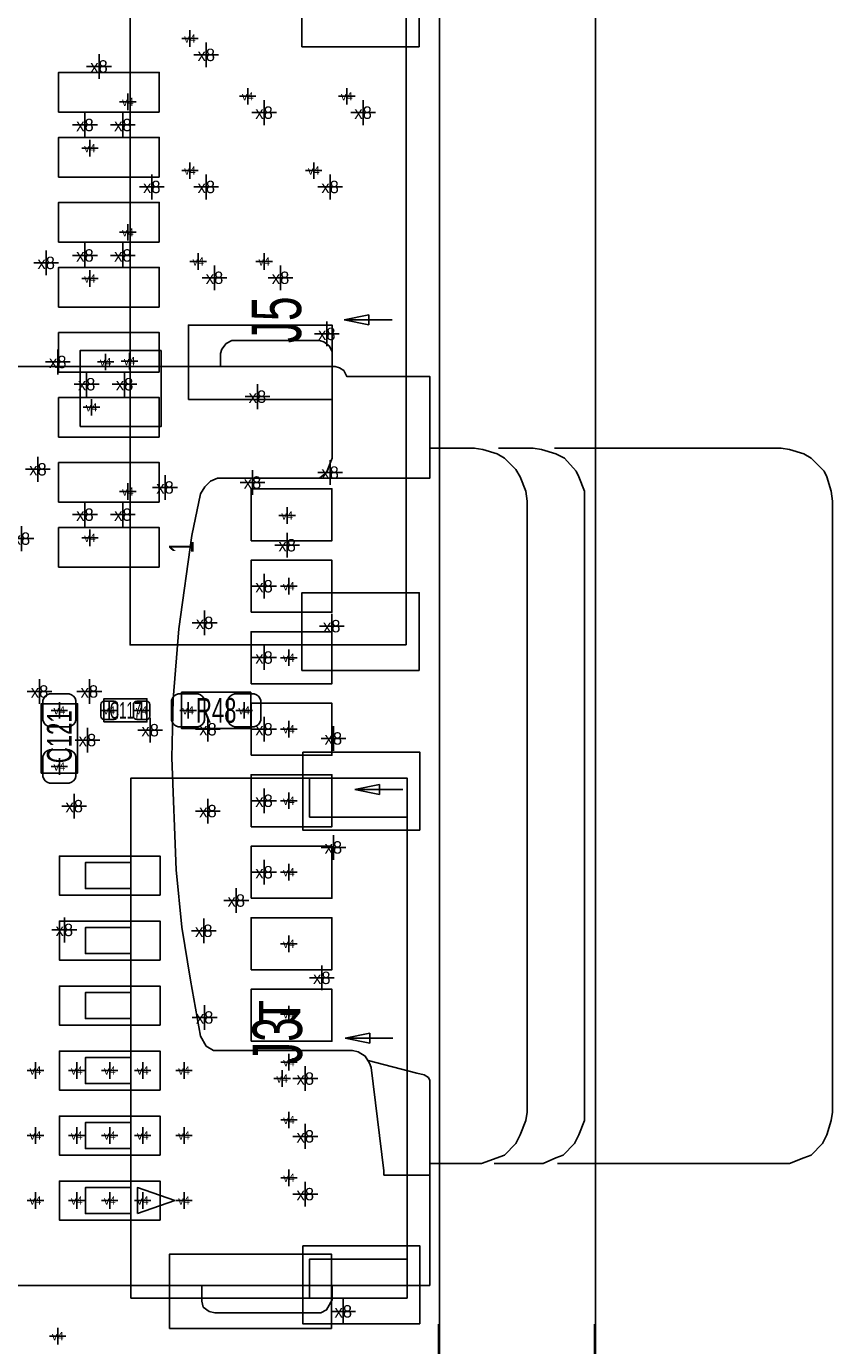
# Model space of a CAD drawing. Extents: x -84 to 336, y -47 to 250.
# Tile 34 of 40: x 16 to 28, y 8 to 29. Entities that reach past the tile are written whole.
import ezdxf
from ezdxf.enums import TextEntityAlignment as Align

# ---------------------------------------------------------------- set-up
doc = ezdxf.new("R2010")
doc.units = 0
for name, color, linetype in [('BG_OUTLINE', 7, 'CONTINUOUS'), ('BG_PANEL', 7, 'CONTINUOUS'), ('MA_NCLEGEND-1-2', 7, 'CONTINUOUS'), ('MA_NCLEGEND-14-15', 7, 'CONTINUOUS'), ('MA_NCLEGEND-15-16', 7, 'CONTINUOUS'), ('MA_NCLEGEND-2-3', 7, 'CONTINUOUS'), ('MA_NCLEGEND-3-14', 7, 'CONTINUOUS'), ('PG_ASSEMBLY_BOTTOM', 7, 'CONTINUOUS'), ('PG_ASSEMBLY_TOP', 7, 'CONTINUOUS'), ('PIN_BOTTOM', 7, 'CONTINUOUS'), ('PIN_TOP', 7, 'CONTINUOUS'), ('RD_ASSEMBLY_TOP', 7, 'CONTINUOUS')]:
    doc.layers.add(name, color=color, linetype=linetype)

# ---------------------------------------------------------------- blocks, each defined once
blk = doc.blocks.new('FIGURE_CROSS')
for points in [[(-0.5, 0), (0.5, 0)], [(0, 0.5), (0, -0.5)]]:
    blk.add_lwpolyline(points)

msp = doc.modelspace()

# ---------------------------------------------------------------- linework, layer by layer
at = {"layer": 'BG_OUTLINE'}
msp.add_lwpolyline([(21.949918, -1.185672), (19.535648, -3.599942), (-33.63595, -3.599942), (-36.049966, -1.185672), (-36.049966, 41.985946), (-33.63595, 44.399962), (19.535648, 44.399962), (21.949918, 41.985946)], close=True, dxfattribs=at)
at = {"layer": 'BG_PANEL'}
msp.add_lwpolyline([(24.349964, 42.979848), (24.349964, -2.179828), (20.529804, -5.999988), (-34.630106, -5.999988), (-38.450012, -2.179828), (-38.450012, 42.979848), (-34.630106, 46.800008), (20.529804, 46.800008)], close=True, dxfattribs=at)
msp.add_lwpolyline([(21.936964, 8.641334), (21.936964, 6.641338, 1.000038), (24.336756, 6.641338), (24.336756, 8.641334)], format="xyb", dxfattribs=at)
at = {"layer": 'PG_ASSEMBLY_BOTTOM'}
for points in [[(20.10283, 21.655786), (21.801328, 21.655786), (21.801328, 23.22195), (20.52193, 23.22195), (20.477734, 23.310342), (20.41144, 23.354284), (20.3454, 23.376382), (20.301204, 23.376382), (20.301204, 23.597108), (20.257262, 23.685246), (20.16887, 23.75154), (20.10283, 23.773384), (18.757138, 23.773384), (18.668746, 23.729442), (18.602706, 23.641304), (18.580608, 23.57501), (18.580608, 23.376382)], [(21.801328, 9.235948), (21.801328, 10.9347), (21.095462, 10.9347), (21.094954, 11.000994), (20.896834, 12.589002), (20.874736, 12.655296), (20.808696, 12.765532), (20.69846, 12.831826), (20.610068, 12.85367), (18.470372, 12.85367), (18.359882, 12.919964), (18.271744, 13.074396), (18.117312, 13.934694), (17.984978, 14.75105), (17.89684, 15.633446), (17.830546, 17.354042), (17.852644, 18.258536), (17.940782, 19.33956), (18.13941, 20.77339), (18.271744, 21.413216), (18.338038, 21.523452), (18.426176, 21.61159), (18.536412, 21.655786), (20.10283, 21.655786), (20.213066, 21.743924), (20.301204, 21.96465), (20.301204, 23.376382), (14.278864, 23.376382)], [(21.801328, 11.110976), (22.595332, 11.110976), (22.948392, 11.243564), (23.124922, 11.41984), (23.191216, 11.552174), (23.279354, 11.7729), (23.301452, 11.905234), (23.301452, 21.302726), (23.279354, 21.457158), (23.191216, 21.677884), (23.124922, 21.78812), (22.948392, 21.96465), (22.838156, 22.03069), (22.617684, 22.096984), (22.485096, 22.119082), (21.801328, 22.119082)], [(22.79396, 11.110976), (23.544022, 11.110976), (23.74265, 11.199368), (23.852886, 11.243564), (24.029416, 11.41984), (24.095456, 11.552174), (24.183848, 11.7729), (24.183848, 21.457158), (24.095456, 21.677884), (24.051514, 21.766022), (23.874984, 21.96465), (23.74265, 22.03069), (23.522178, 22.096984), (23.38959, 22.119082), (22.860254, 22.119082)], [(23.764748, 11.110976), (27.338274, 11.110976), (27.559, 11.199368), (27.669236, 11.243564), (27.845766, 11.41984), (27.91206, 11.552174), (27.9781, 11.7729), (28.000198, 11.905234), (28.000198, 21.302726), (27.9781, 21.457158), (27.91206, 21.677884), (27.867864, 21.766022), (27.669236, 21.96465), (27.559, 22.03069), (27.338274, 22.096984), (27.20594, 22.119082), (23.720552, 22.119082)], [(21.02866, 16.941292), (20.64766, 16.865092)], [(20.64766, 16.865092), (21.02866, 16.788892)], [(21.38426, 16.865092), (20.64766, 16.865092)], [(21.02866, 16.788892), (21.02866, 16.941292)], [(21.801328, 10.9347), (21.801328, 12.390628), (21.77923, 12.43457), (21.712936, 12.478766), (21.6027, 12.500864), (20.852638, 12.699492)], [(7.10946, 9.235948), (21.801328, 9.235948)], [(20.301204, 9.235948), (20.301204, 9.015476), (20.213066, 8.861044), (20.124674, 8.816848), (18.49247, 8.816848), (18.404078, 8.838946), (18.31594, 8.904986), (18.293842, 8.993378), (18.293842, 9.235948)]]:
    msp.add_lwpolyline(points, dxfattribs=at)
at = {"layer": 'PG_ASSEMBLY_TOP'}
for points in [[(21.438108, 19.092164), (21.438108, 29.092144), (17.18818, 29.092144), (17.18818, 19.092164)], [(19.04746, 18.363692), (17.98066, 18.363692), (17.98066, 17.804892), (19.04746, 17.804892)], [(15.82166, 18.185892), (15.82166, 17.119092), (16.38046, 17.119092), (16.38046, 18.185892)], [(21.450808, 9.043162), (21.450808, 17.043146), (17.20088, 17.043146), (17.20088, 9.043162)], [(21.450808, 16.443198), (19.950684, 16.443198), (19.950684, 17.043146), (21.450808, 17.043146)], [(17.20088, 15.343124), (17.20088, 15.743174), (16.500856, 15.743174), (16.500856, 15.343124)], [(17.20088, 14.343126), (17.20088, 14.743176), (16.500856, 14.743176), (16.500856, 14.343126)], [(17.20088, 13.343128), (17.20088, 13.743178), (16.500856, 13.743178), (16.500856, 13.343128)], [(17.20088, 12.34313), (17.20088, 12.74318), (16.500856, 12.74318), (16.500856, 12.34313)], [(17.20088, 11.343132), (17.20088, 11.743182), (16.500856, 11.743182), (16.500856, 11.343132)], [(17.20088, 10.343134), (17.20088, 10.743184), (16.500856, 10.743184), (16.500856, 10.343134)], [(21.450808, 9.043162), (19.950684, 9.043162), (19.950684, 9.64311), (21.450808, 9.64311)]]:
    msp.add_lwpolyline(points, close=True, dxfattribs=at)
for points in [[(20.484084, 24.092154), (20.865084, 24.168354)], [(20.865084, 24.168354), (20.865084, 24.015954)], [(21.220684, 24.092154), (20.484084, 24.092154)], [(20.865084, 24.015954), (20.484084, 24.092154)], [(16.78686, 17.906492), (17.44726, 17.906492), (17.44726, 18.262092), (16.78686, 18.262092), (16.78686, 17.906492)], [(20.496784, 13.043154), (20.877784, 13.119354)], [(21.233384, 13.043154), (20.496784, 13.043154)], [(20.877784, 12.966954), (20.496784, 13.043154)], [(20.877784, 13.119354), (20.877784, 12.966954)], [(17.300702, 10.343134), (17.300702, 10.743184), (17.875758, 10.543032), (17.300702, 10.343134)]]:
    msp.add_lwpolyline(points, dxfattribs=at)
at = {"layer": 'PIN_BOTTOM'}
for points in [[(18.087594, 22.867366), (20.297394, 22.867366), (20.297394, 24.010366), (18.087594, 24.010366)], [(16.420338, 22.449536), (17.664938, 22.449536), (17.664938, 23.617936), (16.420338, 23.617936)], [(19.050254, 20.693634), (20.294854, 20.693634), (20.294854, 21.493734), (19.050254, 21.493734)], [(19.050254, 19.593814), (20.294854, 19.593814), (20.294854, 20.393914), (19.050254, 20.393914)], [(19.050254, 18.49374), (20.294854, 18.49374), (20.294854, 19.29384), (19.050254, 19.29384)], [(19.050254, 17.393666), (20.294854, 17.393666), (20.294854, 18.193766), (19.050254, 18.193766)], [(19.050254, 16.293846), (20.294854, 16.293846), (20.294854, 17.093946), (19.050254, 17.093946)], [(19.050254, 15.193772), (20.294854, 15.193772), (20.294854, 15.993872), (19.050254, 15.993872)], [(19.050254, 14.093698), (20.294854, 14.093698), (20.294854, 14.893798), (19.050254, 14.893798)], [(19.050254, 12.993624), (20.294854, 12.993624), (20.294854, 13.793724), (19.050254, 13.793724)], [(17.798034, 8.577326), (20.287234, 8.577326), (20.287234, 9.720326), (17.798034, 9.720326)]]:
    msp.add_lwpolyline(points, close=True, dxfattribs=at)
at = {"layer": 'PIN_TOP'}
for points in [[(21.637752, 28.292044), (19.834352, 28.292044), (19.834352, 29.485844), (21.637752, 29.485844)], [(17.63776, 27.287474), (16.08836, 27.287474), (16.08836, 27.897074), (17.63776, 27.897074)], [(17.63776, 26.287476), (16.08836, 26.287476), (16.08836, 26.897076), (17.63776, 26.897076)], [(17.63776, 25.287478), (16.08836, 25.287478), (16.08836, 25.897078), (17.63776, 25.897078)], [(17.63776, 24.28748), (16.08836, 24.28748), (16.08836, 24.89708), (17.63776, 24.89708)], [(17.63776, 23.287228), (16.08836, 23.287228), (16.08836, 23.896828), (17.63776, 23.896828)], [(17.63776, 22.28723), (16.08836, 22.28723), (16.08836, 22.89683), (17.63776, 22.89683)], [(17.63776, 21.287232), (16.08836, 21.287232), (16.08836, 21.896832), (17.63776, 21.896832)], [(17.63776, 20.287234), (16.08836, 20.287234), (16.08836, 20.896834), (17.63776, 20.896834)], [(21.637752, 18.698464), (19.834352, 18.698464), (19.834352, 19.892264), (21.637752, 19.892264)], [(21.648801, 16.239998), (19.848703, 16.239998), (19.848703, 17.439894), (21.648801, 17.439894)], [(17.650714, 15.243302), (16.100806, 15.243302), (16.100806, 15.84325), (17.650714, 15.84325)], [(17.650714, 14.243304), (16.100806, 14.243304), (16.100806, 14.843252), (17.650714, 14.843252)], [(17.650714, 13.243306), (16.100806, 13.243306), (16.100806, 13.843254), (17.650714, 13.843254)], [(17.650714, 12.243054), (16.100806, 12.243054), (16.100806, 12.843002), (17.650714, 12.843002)], [(17.650714, 11.243056), (16.100806, 11.243056), (16.100806, 11.843004), (17.650714, 11.843004)], [(17.650714, 10.243058), (16.100806, 10.243058), (16.100806, 10.843006), (17.650714, 10.843006)], [(21.648801, 8.646414), (19.848703, 8.646414), (19.848703, 9.84631), (21.648801, 9.84631)]]:
    msp.add_lwpolyline(points, close=True, dxfattribs=at)
for points in [[(15.84706, 18.236692), (15.84706, 17.931892, 0.294587), (15.94866, 17.830292), (16.25346, 17.830292, 0.294587), (16.35506, 17.931892), (16.35506, 18.236692, 0.294587), (16.25346, 18.338292), (15.94866, 18.338292, 0.294587)], [(18.23466, 18.338292), (17.92986, 18.338292, 0.294587), (17.82826, 18.236692), (17.82826, 17.931892, 0.294587), (17.92986, 17.830292), (18.23466, 17.830292, 0.294587), (18.33626, 17.931892), (18.33626, 18.236692, 0.294587)], [(19.09826, 18.338292), (18.79346, 18.338292, 0.294587), (18.69186, 18.236692), (18.69186, 17.931892, 0.294587), (18.79346, 17.830292), (19.09826, 17.830292, 0.294587), (19.19986, 17.931892), (19.19986, 18.236692, 0.294587)], [(16.740124, 18.173192, -0.414214), (16.790924, 18.223992), (16.943324, 18.223992, -0.414214), (16.994124, 18.173192), (16.994124, 17.995392, -0.414214), (16.943324, 17.944592), (16.790924, 17.944592, -0.414214), (16.740124, 17.995392)], [(17.239996, 18.173192, -0.414214), (17.290796, 18.223992), (17.443196, 18.223992, -0.414214), (17.493996, 18.173192), (17.493996, 17.995392, -0.414214), (17.443196, 17.944592), (17.290796, 17.944592, -0.414214), (17.239996, 17.995392)], [(15.84706, 17.373092), (15.84706, 17.068292, 0.294587), (15.94866, 16.966692), (16.25346, 16.966692, 0.294587), (16.35506, 17.068292), (16.35506, 17.373092, 0.294587), (16.25346, 17.474692), (15.94866, 17.474692, 0.294587)]]:
    msp.add_lwpolyline(points, format="xyb", close=True, dxfattribs=at)

# ---------------------------------------------------------------- block references
at = {"layer": 'MA_NCLEGEND-1-2', "xscale": 0.254, "yscale": 0.254}
for p in [(18.1102, 28.419552), (18.9992, 27.530552), (20.5232, 27.530552), (17.15516, 27.444954), (16.57096, 26.733754), (18.1102, 26.387552), (20.0152, 26.387552), (17.15516, 25.438354), (18.2372, 24.990552), (19.2532, 24.990552), (16.57096, 24.727154), (17.18056, 23.457154), (16.59636, 22.745954), (17.15516, 21.450554), (16.57096, 20.739354), (16.10106, 18.084292), (16.867124, 18.084292), (17.366996, 18.084292), (18.08226, 18.084292), (18.94586, 18.084292), (16.10106, 17.220692), (19.6342, 12.671552), (15.73276, 12.543028), (16.36776, 12.543028), (16.87576, 12.543028), (17.38376, 12.543028), (18.01876, 12.543028), (19.6342, 11.782552), (15.73276, 11.54303), (16.36776, 11.54303), (16.87576, 11.54303), (17.38376, 11.54303), (18.01876, 11.54303), (19.6342, 10.893552), (15.73276, 10.543032), (16.36776, 10.543032), (16.87576, 10.543032), (17.38376, 10.543032), (18.01876, 10.543032), (16.07566, 8.457692)]:
    msp.add_blockref('FIGURE_CROSS', p, dxfattribs=at)
at = {"layer": 'MA_NCLEGEND-14-15', "xscale": 0.254, "yscale": 0.254}
for p in [(18.1102, 28.419552), (18.9992, 27.530552), (20.5232, 27.530552), (18.1102, 26.387552), (20.0152, 26.387552), (18.2372, 24.990552), (19.2532, 24.990552), (16.81226, 23.443692), (19.60626, 21.081492), (19.63166, 19.993864), (19.63166, 18.89379), (19.63166, 17.793716), (19.63166, 16.693896), (19.63166, 15.593822), (19.63166, 14.493748), (19.63166, 13.410692), (19.53006, 12.420092), (19.6342, 11.782552), (19.6342, 10.893552), (16.07566, 8.457692)]:
    msp.add_blockref('FIGURE_CROSS', p, dxfattribs=at)
at = {"layer": 'MA_NCLEGEND-15-16', "xscale": 0.254, "yscale": 0.254}
for p in [(18.1102, 28.419552), (18.9992, 27.530552), (20.5232, 27.530552), (18.1102, 26.387552), (20.0152, 26.387552), (18.2372, 24.990552), (19.2532, 24.990552), (16.81226, 23.443692), (19.60626, 21.081492), (19.63166, 19.993864), (19.63166, 18.89379), (19.63166, 17.793716), (19.63166, 16.693896), (19.63166, 15.593822), (19.63166, 14.493748), (19.63166, 13.410692), (19.53006, 12.420092), (19.6342, 11.782552), (19.6342, 10.893552), (16.07566, 8.457692)]:
    msp.add_blockref('FIGURE_CROSS', p, dxfattribs=at)
at = {"layer": 'MA_NCLEGEND-2-3', "xscale": 0.254, "yscale": 0.254}
for p in [(18.1102, 28.419552), (18.9992, 27.530552), (20.5232, 27.530552), (17.15516, 27.444954), (16.57096, 26.733754), (18.1102, 26.387552), (20.0152, 26.387552), (17.15516, 25.438354), (18.2372, 24.990552), (19.2532, 24.990552), (16.57096, 24.727154), (17.18056, 23.457154), (16.59636, 22.745954), (17.15516, 21.450554), (16.57096, 20.739354), (16.10106, 18.084292), (16.867124, 18.084292), (18.08226, 18.084292), (18.94586, 18.084292), (19.6342, 12.671552), (15.73276, 12.543028), (16.36776, 12.543028), (16.87576, 12.543028), (17.38376, 12.543028), (18.01876, 12.543028), (19.6342, 11.782552), (15.73276, 11.54303), (16.36776, 11.54303), (16.87576, 11.54303), (17.38376, 11.54303), (18.01876, 11.54303), (19.6342, 10.893552), (15.73276, 10.543032), (16.36776, 10.543032), (16.87576, 10.543032), (17.38376, 10.543032), (18.01876, 10.543032), (16.07566, 8.457692)]:
    msp.add_blockref('FIGURE_CROSS', p, dxfattribs=at)
at = {"layer": 'MA_NCLEGEND-3-14', "xscale": 0.381, "yscale": 0.381}
for p in [(18.36166, 28.168092), (16.71066, 27.990292), (19.25066, 27.279092), (20.77466, 27.279092), (16.49476, 27.089354), (17.07896, 27.089354), (17.52346, 26.136092), (18.36166, 26.136092), (20.26666, 26.136092), (16.49476, 25.082754), (17.07896, 25.082754), (15.89786, 24.967692), (18.48866, 24.739092), (19.50466, 24.739092), (20.21586, 23.875492), (16.07566, 23.443692), (16.52016, 23.101554), (17.10436, 23.101554), (19.14906, 22.910292), (15.77086, 21.792692), (20.26666, 21.741892), (19.07286, 21.589492), (17.72666, 21.513292), (16.49476, 21.094954), (17.07896, 21.094954), (15.51686, 20.725892), (19.60626, 20.624292), (19.25066, 19.993864), (18.33626, 19.430492), (20.29206, 19.379692), (19.25066, 18.897092), (15.79626, 18.374868), (16.562324, 18.374868), (17.49806, 17.779492), (18.38706, 17.793716), (19.25066, 17.793716), (16.53286, 17.627092), (20.31746, 17.652492), (19.25066, 16.693896), (16.32966, 16.611092), (18.38706, 16.534892), (20.31746, 15.976092), (19.25066, 15.593822), (18.823432, 15.15872), (16.17726, 14.706092), (18.32356, 14.693392), (20.13966, 13.969492), (18.33626, 13.359892), (19.88566, 12.420092), (19.88566, 11.531092), (19.88566, 10.642092), (20.46986, 8.838692)]:
    msp.add_blockref('FIGURE_CROSS', p, dxfattribs=at)

# ---------------------------------------------------------------- texts
at = {"layer": 'MA_NCLEGEND-1-2'}
for p in [(18.1102, 28.419552), (17.15516, 27.444954), (18.9992, 27.530552), (20.5232, 27.530552), (16.57096, 26.733754), (18.1102, 26.387552), (20.0152, 26.387552), (17.15516, 25.438354), (18.2372, 24.990552), (19.2532, 24.990552), (16.57096, 24.727154), (17.18056, 23.457154), (16.59636, 22.745954), (17.15516, 21.450554), (16.57096, 20.739354), (16.10106, 18.084292), (16.867124, 18.084292), (17.366996, 18.084292), (18.08226, 18.084292), (18.94586, 18.084292), (16.10106, 17.220692), (15.73276, 12.543028), (16.36776, 12.543028), (16.87576, 12.543028), (17.38376, 12.543028), (18.01876, 12.543028), (19.6342, 12.671552), (19.6342, 11.782552), (15.73276, 11.54303), (16.36776, 11.54303), (16.87576, 11.54303), (17.38376, 11.54303), (18.01876, 11.54303), (19.6342, 10.893552), (15.73276, 10.543032), (16.36776, 10.543032), (16.87576, 10.543032), (17.38376, 10.543032), (18.01876, 10.543032), (16.07566, 8.457692)]:
    msp.add_text('v4', height=0.127, dxfattribs=at).set_placement(p, align=Align.MIDDLE_CENTER)
at = {"layer": 'MA_NCLEGEND-14-15'}
for p in [(18.1102, 28.419552), (18.9992, 27.530552), (20.5232, 27.530552), (18.1102, 26.387552), (20.0152, 26.387552), (18.2372, 24.990552), (19.2532, 24.990552), (16.81226, 23.443692), (19.60626, 21.081492), (19.63166, 19.993864), (19.63166, 18.89379), (19.63166, 17.793716), (19.63166, 16.693896), (19.63166, 15.593822), (19.63166, 14.493748), (19.63166, 13.410692), (19.53006, 12.420092), (19.6342, 11.782552), (19.6342, 10.893552), (16.07566, 8.457692)]:
    msp.add_text('v4', height=0.127, dxfattribs=at).set_placement(p, align=Align.MIDDLE_CENTER)
at = {"layer": 'MA_NCLEGEND-15-16'}
for p in [(18.1102, 28.419552), (18.9992, 27.530552), (20.5232, 27.530552), (18.1102, 26.387552), (20.0152, 26.387552), (18.2372, 24.990552), (19.2532, 24.990552), (16.81226, 23.443692), (19.60626, 21.081492), (19.63166, 19.993864), (19.63166, 18.89379), (19.63166, 17.793716), (19.63166, 16.693896), (19.63166, 15.593822), (19.63166, 14.493748), (19.63166, 13.410692), (19.53006, 12.420092), (19.6342, 11.782552), (19.6342, 10.893552), (16.07566, 8.457692)]:
    msp.add_text('v4', height=0.127, dxfattribs=at).set_placement(p, align=Align.MIDDLE_CENTER)
at = {"layer": 'MA_NCLEGEND-2-3'}
for p in [(18.1102, 28.419552), (17.15516, 27.444954), (18.9992, 27.530552), (20.5232, 27.530552), (16.57096, 26.733754), (18.1102, 26.387552), (20.0152, 26.387552), (17.15516, 25.438354), (18.2372, 24.990552), (19.2532, 24.990552), (16.57096, 24.727154), (17.18056, 23.457154), (16.59636, 22.745954), (17.15516, 21.450554), (16.57096, 20.739354), (16.10106, 18.084292), (16.867124, 18.084292), (18.08226, 18.084292), (18.94586, 18.084292), (15.73276, 12.543028), (16.36776, 12.543028), (16.87576, 12.543028), (17.38376, 12.543028), (18.01876, 12.543028), (19.6342, 12.671552), (19.6342, 11.782552), (15.73276, 11.54303), (16.36776, 11.54303), (16.87576, 11.54303), (17.38376, 11.54303), (18.01876, 11.54303), (19.6342, 10.893552), (15.73276, 10.543032), (16.36776, 10.543032), (16.87576, 10.543032), (17.38376, 10.543032), (18.01876, 10.543032), (16.07566, 8.457692)]:
    msp.add_text('v4', height=0.127, dxfattribs=at).set_placement(p, align=Align.MIDDLE_CENTER)
at = {"layer": 'MA_NCLEGEND-3-14'}
for p in [(18.36166, 28.168092), (16.71066, 27.990292), (19.25066, 27.279092), (20.77466, 27.279092), (16.49476, 27.089354), (17.07896, 27.089354), (17.52346, 26.136092), (18.36166, 26.136092), (20.26666, 26.136092), (16.49476, 25.082754), (17.07896, 25.082754), (15.89786, 24.967692), (18.48866, 24.739092), (19.50466, 24.739092), (20.21586, 23.875492), (16.07566, 23.443692), (16.52016, 23.101554), (17.10436, 23.101554), (19.14906, 22.910292), (15.77086, 21.792692), (20.26666, 21.741892), (17.72666, 21.513292), (19.07286, 21.589492), (16.49476, 21.094954), (17.07896, 21.094954), (15.51686, 20.725892), (19.60626, 20.624292), (19.25066, 19.993864), (18.33626, 19.430492), (20.29206, 19.379692), (19.25066, 18.897092), (15.79626, 18.374868), (16.562324, 18.374868), (17.49806, 17.779492), (18.38706, 17.793716), (19.25066, 17.793716), (16.53286, 17.627092), (20.31746, 17.652492), (16.32966, 16.611092), (19.25066, 16.693896), (18.38706, 16.534892), (20.31746, 15.976092), (19.25066, 15.593822), (18.823432, 15.15872), (16.17726, 14.706092), (18.32356, 14.693392), (20.13966, 13.969492), (18.33626, 13.359892), (19.88566, 12.420092), (19.88566, 11.531092), (19.88566, 10.642092), (20.46986, 8.838692)]:
    msp.add_text('x8', height=0.1905, dxfattribs=at).set_placement(p, align=Align.MIDDLE_CENTER)
at = {"layer": 'PG_ASSEMBLY_BOTTOM', "text_generation_flag": 2, "width": 0.8784}
msp.add_text('1', height=0.635, rotation=270, dxfattribs=at).set_placement((19.172682, 13.443712), align=Align.CENTER)
at = {"layer": 'PG_ASSEMBLY_TOP', "width": 0.666667}
msp.add_text('1', height=0.381, rotation=90, dxfattribs=at).set_placement((18.167858, 20.595336), align=Align.CENTER)
at = {"layer": 'RD_ASSEMBLY_TOP', "width": 0.666667}
for s, height, p in [('J5', 0.762, (19.821144, 24.092154)), ('C121', 0.381, (16.29156, 17.677892)), ('J3', 0.762, (19.83486, 13.004292))]:
    msp.add_text(s, height=height, rotation=90, dxfattribs=at).set_placement(p, align=Align.CENTER)
at = {"layer": 'RD_ASSEMBLY_TOP'}
for s, height, width, p in [('R48', 0.381, 0.666667, (18.51406, 17.893792)), ('C117', 0.254, 0.6, (17.11706, 17.957292))]:
    msp.add_text(s, height=height, dxfattribs=dict(at, width=width)).set_placement(p, align=Align.CENTER)

doc.saveas('drawing.dxf')
